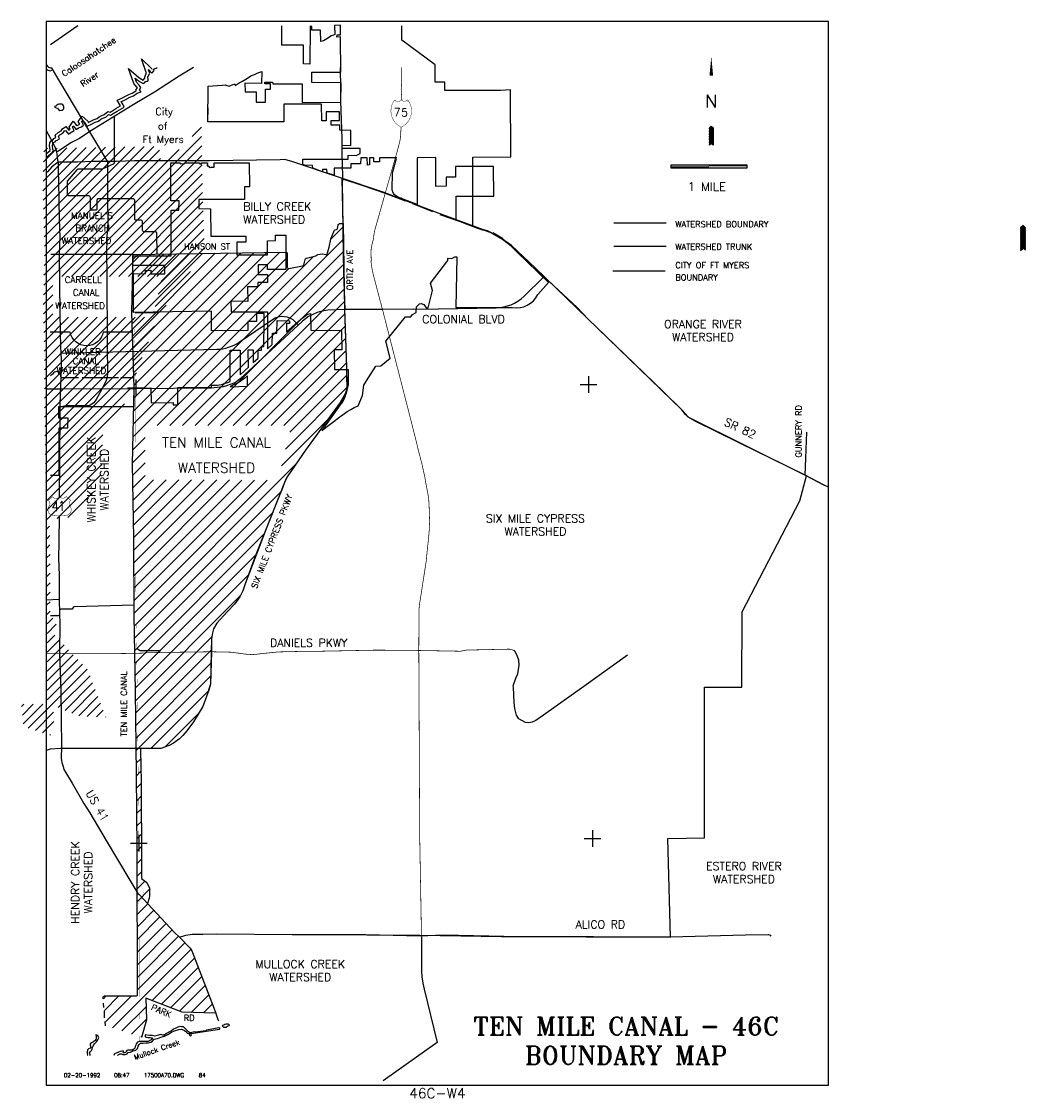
# Model space of a CAD drawing. Extents: x 212284 to 282347, y 774081 to 849200.
import ezdxf
from ezdxf.enums import TextEntityAlignment as Align

# ---------------------------------------------------------------- set-up
doc = ezdxf.new("R2010")
doc.units = 0
doc.header["$LTSCALE"] = 1200
doc.linetypes.add('DASHED', pattern=[0])
doc.linetypes.add('STREAM', pattern=[0])
doc.layers.get('0').update_dxf_attribs({"linetype": 'CONTINUOUS'})
for name, color, linetype in [('BORDER', 1, 'CONTINUOUS'), ('CITY', 14, 'DASHED'), ('MAJROADS', 9, 'CONTINUOUS'), ('TEXT', 7, 'CONTINUOUS'), ('TRUNKS', 5, 'STREAM'), ('TSHIPS', 7, 'CONTINUOUS'), ('WATER', 4, 'CONTINUOUS'), ('WSFILL', 13, 'CONTINUOUS'), ('WSHEDS', 3, 'CONTINUOUS')]:
    doc.layers.add(name, color=color, linetype=linetype)
doc.styles.get("Standard").update_dxf_attribs({"font": 'ROMANT'})

# ---------------------------------------------------------------- blocks, each defined once
blk = doc.blocks.new('*X')
at = {"color": 0}
for p, q in [((233868, 834025), (234729, 834885)), ((282008, 834824), (282177, 834993)), ((282008, 834788), (282177, 834958)), ((282008, 834753), (282177, 834923)), ((282008, 834718), (282177, 834887)), ((282008, 834682), (282177, 834852)), ((282008, 834647), (282177, 834817)), ((282008, 834612), (282177, 834781)), ((282008, 834576), (282177, 834746)), ((282008, 834541), (282177, 834711)), ((282008, 834506), (282177, 834675)), ((282008, 834470), (282177, 834640)), ((282008, 834435), (282177, 834605)), ((282347, 834811), (282177, 834981)), ((282347, 834776), (282177, 834945)), ((282347, 834740), (282177, 834910)), ((282347, 834705), (282177, 834875)), ((282347, 834669), (282177, 834839)), ((282347, 834634), (282177, 834804)), ((282347, 834599), (282177, 834768)), ((282347, 834563), (282177, 834733)), ((282347, 834528), (282177, 834698)), ((282347, 834493), (282177, 834662)), ((282347, 834457), (282177, 834627)), ((282347, 834422), (282177, 834592)), ((221749, 821022), (234744, 834017)), ((282008, 834400), (282177, 834569)), ((282008, 834364), (282177, 834534)), ((282008, 834329), (282177, 834499)), ((282008, 834293), (282177, 834463)), ((282008, 834258), (282177, 834428)), ((282008, 834223), (282177, 834392)), ((282008, 834187), (282177, 834357)), ((282008, 834152), (282177, 834322)), ((282008, 834117), (282177, 834286)), ((282008, 834081), (282177, 834251)), ((282008, 834046), (282177, 834216)), ((282008, 834011), (282177, 834180)), ((282008, 833975), (282177, 834145)), ((282008, 833940), (282177, 834110)), ((282008, 833905), (282177, 834074)), ((282008, 833869), (282177, 834039)), ((282008, 833834), (282177, 834004)), ((282008, 833798), (282177, 833968)), ((282008, 833763), (282177, 833933)), ((282008, 833728), (282177, 833897)), ((282008, 833692), (282177, 833862)), ((282008, 833657), (282177, 833827)), ((282347, 834387), (282177, 834556)), ((282347, 834351), (282177, 834521)), ((282347, 834316), (282177, 834486)), ((282347, 834281), (282177, 834450)), ((282347, 834245), (282177, 834415)), ((282347, 834210), (282177, 834380)), ((282347, 834174), (282177, 834344)), ((282347, 834139), (282177, 834309)), ((282347, 834104), (282177, 834273)), ((282347, 834068), (282177, 834238)), ((282347, 834033), (282177, 834203)), ((282347, 833998), (282177, 834167)), ((282347, 833962), (282177, 834132)), ((282347, 833927), (282177, 834097)), ((282347, 833892), (282177, 834061)), ((282347, 833856), (282177, 834026)), ((282347, 833821), (282177, 833991)), ((282347, 833786), (282177, 833955)), ((282347, 833750), (282177, 833920)), ((282347, 833715), (282177, 833885)), ((282347, 833680), (282177, 833849)), ((220109, 824686), (228501, 833078)), ((220124, 822932), (230299, 833107)), ((220135, 823827), (229400, 833093)), ((222633, 821022), (234759, 833148)), ((282008, 833622), (282177, 833791)), ((282008, 833586), (282177, 833756)), ((282008, 833551), (282177, 833721)), ((282008, 833516), (282177, 833685)), ((282008, 833480), (282177, 833650)), ((282008, 833445), (282177, 833615)), ((282008, 833410), (282177, 833579)), ((282008, 833374), (282177, 833544)), ((282008, 833339), (282177, 833509)), ((282008, 833303), (282177, 833473)), ((282008, 833268), (282177, 833438)), ((282008, 833233), (282177, 833402)), ((282347, 833644), (282177, 833814)), ((282347, 833609), (282177, 833779)), ((282347, 833573), (282177, 833743)), ((282347, 833538), (282177, 833708)), ((282347, 833503), (282177, 833672)), ((282347, 833467), (282177, 833637)), ((282347, 833432), (282177, 833602)), ((282347, 833397), (282177, 833566)), ((282347, 833361), (282177, 833531)), ((282347, 833326), (282177, 833496)), ((282347, 833291), (282177, 833460)), ((282347, 833255), (282177, 833425)), ((219986, 828982), (224008, 833004)), ((220004, 829884), (223110, 832989)), ((220007, 828119), (224907, 833019)), ((220022, 830786), (222211, 832974)), ((220033, 827261), (225806, 833033)), ((220040, 831688), (221312, 832960)), ((220058, 826402), (226704, 833048)), ((220058, 832590), (220414, 832945)), ((220062, 820219), (232656, 832813)), ((220084, 825544), (227603, 833063)), ((220103, 822028), (230826, 832751)), ((220083, 821123), (230929, 831970)), ((223517, 821022), (234773, 832279)), ((224400, 821022), (234788, 831410)), ((225284, 821022), (234803, 830541)), ((226168, 821022), (234818, 829672)), ((227052, 821022), (234838, 828808)), ((227936, 821022), (234869, 827955)), ((228820, 821022), (234900, 827102)), ((229704, 821022), (234930, 826248)), ((230588, 821022), (234961, 825395)), ((231000, 820550), (234982, 824532)), ((230716, 819382), (234973, 823639)), ((230432, 818214), (233701, 821483)), ((220041, 819314), (220915, 820188)), ((220021, 818410), (220915, 819304)), ((220036, 817541), (220915, 818420)), ((220160, 807058), (231445, 818343)), ((220053, 816675), (220915, 817536)), ((220071, 815809), (221484, 817222)), ((220089, 814942), (222368, 817222)), ((220106, 814076), (223252, 817221)), ((220124, 813210), (224135, 817221)), ((220128, 812330), (225019, 817221)), ((220132, 811450), (225903, 817221)), ((220135, 810569), (226787, 817221)), ((220139, 809689), (227670, 817220)), ((220142, 808809), (228554, 817220)), ((220146, 807928), (229438, 817220)), ((220176, 806190), (230378, 816393)), ((220192, 805322), (229802, 814933)), ((220207, 804454), (229232, 813479)), ((220223, 803586), (228680, 812043)), ((220239, 802718), (228128, 810607)), ((220250, 801845), (227560, 809156)), ((220259, 800971), (225572, 806284)), ((220268, 800096), (225530, 805357)), ((220277, 799221), (225505, 804449)), ((220286, 798346), (225480, 803540)), ((221315, 798491), (225318, 802494)), ((222311, 798603), (224618, 800910)), ((220295, 797471), (220599, 797775)), ((220304, 796596), (220615, 796907)), ((220313, 795721), (220641, 796049)), ((220322, 794847), (220644, 795169)), ((220332, 793972), (220648, 794288)), ((220341, 793097), (220651, 793408)), ((220350, 792223), (220655, 792528)), ((220358, 791347), (220659, 791647)), ((220361, 790465), (220662, 790767)), ((220363, 789584), (220665, 789886)), ((220365, 788702), (220899, 789236)), ((220367, 787820), (221218, 788671)), ((220369, 786938), (221094, 787663)), ((220371, 786056), (221520, 787206)), ((220373, 785175), (221946, 786748)), ((220375, 784293), (222373, 786290)), ((220377, 783411), (222799, 785833)), ((220379, 782529), (223247, 785396)), ((218625, 779007), (224099, 784481)), ((220381, 781647), (223680, 784946)), ((221412, 780911), (224365, 783864)), ((222046, 780661), (224612, 783227)), ((222680, 780410), (224859, 782590)), ((223314, 780160), (225106, 781953)), ((224115, 780078), (225353, 781316)), ((217993, 781026), (218195, 781229)), ((218073, 780223), (219079, 781229)), ((218153, 779419), (219963, 781229)), ((224981, 780060), (225600, 780679)), ((219289, 778788), (220978, 780477)), ((225846, 780041), (225847, 780042)), ((219954, 778568), (221003, 779617)), ((220618, 778349), (220686, 778416))]:
    blk.add_line(p, q, dxfattribs=at)
blk = doc.blocks.new('LOGON')
at = {"color": 0}
blk.add_attdef('DATE', text='', height=1, dxfattribs=at).set_placement((-1.87, 1.76), align=Align.RIGHT)
for tag, p in [('TIME', (1.56, 1.76)), ('DRAWING', (8.97, 1.76)), ('OPERATOR', (22.66, 1.76))]:
    blk.add_attdef(tag, p, '', height=1, dxfattribs=at)

msp = doc.modelspace()

# ---------------------------------------------------------------- linework, layer by layer
at = {"color": 0}
msp.add_line((239266, 843650), (239255, 843667), dxfattribs=at)
for points, const_width in [([(238785, 843753, -0.544205), (238330, 843734, 0.483027), (238785, 841832, 0.483027), (239227, 843753, -0.516277), (238785, 843753)], 28.1), ([(215008, 814727, 0.058462), (215448, 814752, 0.493077), (215688, 815370, -0.476618), (215723, 815790), (215409, 816074, -0.516277), (214937, 816074, -0.544205), (214452, 816054), (214151, 815790, -0.476618), (214186, 815370, 0.493077), (214426, 814752, 0.058462), (214866, 814727, -0.203779), (214937, 814684, -0.203779), (215008, 814727)], 30)]:
    msp.add_lwpolyline(points, format="xyb", dxfattribs=dict(at, const_width=const_width))
at = {"layer": 'BORDER', "color": 0}
msp.add_lwpolyline([(214000, 775000), (268600, 775000), (268600, 849200), (214000, 849200)], close=True, dxfattribs=at)
at = {"layer": 'CITY', "color": 0}
for points in [[(216203, 848900), (214300, 847569)], [(238478, 839692), (237269, 839683), (237260, 839421), (236872, 839421), (236872, 839692), (236574, 839683), (236574, 839196), (236418, 839185), (236411, 839683), (235952, 839696), (235932, 839280), (235274, 839286), (235270, 838972), (234110, 838961), (234110, 838492), (233608, 838615), (233595, 838876), (233288, 838876), (233286, 838728), (232605, 838967), (232592, 839148), (232031, 839179), (231924, 839229), (231927, 839593), (235074, 839590), (235089, 839869), (235644, 839854), (235915, 840006), (235922, 840340), (234665, 840336), (234672, 840569), (235274, 840558), (235275, 841604), (234498, 841614), (234505, 841967), (233894, 841966), (233894, 842291), (234480, 842291), (234485, 842894), (233536, 842899), (233542, 842273), (233234, 842264), (233226, 843437), (230582, 843446), (230589, 842200), (225294, 842201), (225303, 844691), (226280, 844753), (226503, 844782), (226556, 844764), (226616, 844729), (226698, 844704), (226778, 844703), (226865, 844736), (226981, 844788), (227118, 844823), (227178, 844836), (227183, 844729), (227475, 844918), (227654, 845022), (227947, 845184), (228122, 845288), (228222, 845372), (228338, 845433), (228538, 845497), (228739, 845588), (228923, 845659), (229048, 845711), (229039, 844888), (227875, 844890), (227883, 844304), (228650, 844305), (228660, 843581), (229299, 843587), (229301, 844475), (229652, 844473), (229653, 844845), (229263, 844847), (229271, 844977), (229805, 844970), (229825, 844853), (231872, 844863), (231875, 843560), (234578, 843587), (234589, 844935), (232553, 844945), (232550, 845674), (234562, 845657), (234538, 848130), (234300, 848111), (234319, 848266), (234543, 848283), (234543, 848941), (234137, 848932), (234146, 848296), (234045, 848250), (233899, 848209), (233709, 848063), (233347, 847851), (233172, 847818), (233154, 848589), (232552, 848602), (232540, 848860), (232424, 848875), (232414, 846234), (231956, 846239), (231963, 847552), (230447, 847561), (230442, 848900)], [(238478, 839692), (237269, 839683), (237260, 839421), (236872, 839421), (236872, 839692), (236574, 839683), (236574, 839196), (236418, 839185), (236411, 839683), (235952, 839696), (235932, 839280), (235274, 839286), (235270, 838972), (234110, 838961), (234110, 838492), (233608, 838615), (233595, 838876), (233288, 838876), (233286, 838728), (232605, 838967), (232592, 839148), (232031, 839179), (231924, 839229), (231927, 839593), (235074, 839590), (235089, 839869), (235644, 839854), (235915, 840006), (235922, 840340), (234665, 840336), (234672, 840569), (235274, 840558), (235275, 841604), (234498, 841614), (234505, 841967), (233894, 841966), (233894, 842291), (234480, 842291), (234485, 842894), (233536, 842899), (233542, 842273), (233234, 842264), (233226, 843437), (230582, 843446), (230589, 842200), (225294, 842201), (225298, 843171)], [(253556, 831813), (257212, 831813)]]:
    msp.add_lwpolyline(points, dxfattribs=at)
msp.add_lwpolyline([(214300, 817560), (214917, 817566), (214908, 820851), (215522, 820860), (215532, 821530), (214899, 821541), (214899, 822339), (220143, 822343), (220142, 823630), (221315, 823639), (221320, 822611), (222876, 822619), (222876, 822466), (223202, 822473), (223192, 823684), (225534, 823682), (225543, 823844), (225930, 823844), (226110, 823862), (226320, 823908), (226492, 823967), (226681, 824026), (226833, 824102), (226837, 826274), (227545, 826287), (227532, 824568), (228125, 825094), (228110, 826298), (228448, 826301), (228443, 825408), (228789, 825712), (228795, 826282), (229021, 826283), (229028, 826518), (229201, 826526), (229217, 828289), (229215, 828844), (228681, 828842), (228678, 828268), (228088, 828270), (228085, 827652), (225547, 827636), (225546, 828994), (220092, 828895), (220088, 831607), (220925, 831621), (220930, 831844), (221299, 831847), (221297, 831607), (222289, 831607), (222291, 832176), (220051, 832184), (220051, 832861), (222720, 832862), (222718, 836039), (223273, 836046), (223276, 836695), (222710, 836701), (222705, 839341), (223354, 839340), (223363, 839286), (223681, 839290), (223661, 839349), (224690, 839340), (224735, 839277), (224834, 839286), (224834, 839349), (225267, 839340), (225258, 839232), (225245, 839216), (225249, 839130), (225299, 839128), (225339, 839108), (225426, 839005), (225456, 839027), (225509, 839043), (225721, 839050), (225718, 839340), (228182, 839340), (228187, 837663), (227848, 837662), (227842, 836785), (224663, 836786), (224667, 836153), (225475, 836146), (225484, 834224), (227930, 834222), (227938, 833800), (227316, 833813), (227306, 832924), (229443, 832924), (229445, 833908), (230016, 833917), (230014, 834305), (230720, 834303), (230726, 831905), (229460, 831914), (229452, 832227), (228795, 832220), (228800, 831555), (229454, 831557), (229455, 830992), (228777, 830993), (228768, 830686), (228064, 830686), (228070, 829677), (226900, 829685), (226903, 828961), (229445, 828954), (229456, 826367), (229784, 826661), (229788, 827456), (230112, 827458), (230123, 828335), (230988, 828331), (230988, 828142), (230781, 828135), (230772, 827548), (231543, 828231), (231780, 828438), (231962, 828588), (232132, 828692), (232288, 828782), (232450, 828846), (232465, 827670), (234624, 827655), (234631, 826311), (234110, 826310), (234117, 824933), (235076, 824929), (235076, 823883), (234950, 823269), (234877, 823097), (234805, 822890), (234697, 822700), (234560, 822533), (234414, 822307), (233242, 820683), (234600, 821708), (234817, 821862), (235014, 821992), (235259, 822137), (235507, 822271), (235626, 822322), (235778, 822398), (236070, 823104), (236176, 823842), (236475, 824317), (237020, 825162), (237351, 825188), (238011, 825728), (237717, 826909), (239075, 828602), (239450, 828603), (239558, 828770), (239827, 828904), (239849, 829305), (240056, 829518), (240167, 829532), (240367, 829460), (240525, 829240), (240651, 829228), (240960, 830433), (240817, 830948), (242024, 832523), (242031, 832699), (242317, 832673), (242532, 832789), (242663, 832784), (242601, 829246), (246536, 829249, 0.335918), (248311, 830170), (249049, 830989), (246860, 833138), (246460, 833531), (245855, 834001), (245137, 834404), (244841, 834545), (244485, 834639), (244129, 834773), (242615, 835352), (242622, 837018), (245246, 837012), (245230, 839098), (242575, 839087), (242580, 838347), (241925, 838338), (241923, 837710), (241203, 837698), (241205, 839709), (239897, 839690), (239904, 836444), (238857, 836822), (238776, 836868), (238595, 836931), (238406, 837048), (238297, 837129), (238252, 837211), (238189, 837310), (238162, 837373), (238153, 837481), (238170, 838637), (238463, 839635)], format="xyb", dxfattribs=at)
msp.add_lwpolyline([(226846, 823711), (228046, 823756), (228046, 824478), (227848, 824307), (227713, 824207), (227532, 824090), (227406, 824000), (227270, 823946), (227072, 823864)], close=True, dxfattribs=at)
at = {"layer": 'MAJROADS', "color": 0}
for points in [[(214357, 846000), (216550, 842317), (218293, 839424), (218294, 836841), (218298, 835165), (218240, 834210), (218214, 832954), (218238, 831638), (218258, 826543), (218278, 824666), (218250, 824407), (218182, 824172), (218122, 823989), (217943, 823655), (217739, 823304), (217501, 822845), (217324, 822604), (217012, 822388), (215370, 822392), (214963, 822310)], [(224276, 846000), (223287, 845391), (221561, 844264), (220072, 843395), (217041, 841524), (216326, 841043), (215770, 840754), (215451, 840564), (214869, 840166), (214735, 840100)], [(234524, 846000), (234524, 845543), (234553, 844948), (234543, 843675), (234600, 842325), (234641, 841051), (234632, 840959), (234631, 839710), (234654, 839392), (234679, 838235), (234668, 837867), (234684, 836593), (234710, 834447), (234765, 831690), (234837, 829119)], [(214000, 841597), (214455, 840789), (214637, 840394), (214686, 840276), (214735, 840100), (214790, 839563), (214839, 839395), (214842, 838742), (214854, 838038), (214877, 836739), (214918, 835415), (214959, 834141), (214930, 833722), (214907, 832876), (214962, 828896), (214993, 826398), (215026, 826214), (215045, 825485), (215030, 824588), (215015, 823642), (214987, 823307), (214963, 822310), (214942, 818388), (214915, 816042)], [(214839, 839395), (214407, 839072), (214086, 838714), (214001, 838648), (214000, 838646)], [(245084, 834470), (244800, 834598), (244524, 834667), (241248, 835881), (237513, 837291), (231228, 839408), (230651, 839571), (230341, 839565), (225405, 839493), (222791, 839495), (220177, 839481), (218911, 839441), (218911, 839441), (217219, 839445), (216196, 839402), (215258, 839401), (214839, 839395)], [(248132, 832009), (246476, 833588), (246093, 833868), (245843, 834062), (245843, 834062), (245167, 834453)], [(248748, 831384), (248107, 832043)], [(253035, 827276), (251851, 828412), (251053, 829247), (248773, 831376)], [(239660, 829126), (237457, 829120), (234803, 829119), (233653, 829063), (233231, 829009), (232918, 828901), (232310, 828621), (231897, 828296), (227549, 824271), (227303, 824083), (227108, 823981), (226597, 823779), (226362, 823725), (225508, 823624), (220257, 823576), (214987, 823563), (214000, 823554)], [(234835, 829151), (234972, 825094), (234972, 824947)], [(268600, 816723), (268297, 816869), (266978, 817549), (262361, 819804), (259297, 821327), (258814, 821615), (258631, 821801), (258373, 822113), (257075, 823363), (256418, 824029), (253035, 827276)], [(234972, 824947), (234974, 824297), (234995, 823791), (234956, 823524), (234891, 823277), (234685, 822845), (234531, 822625), (232111, 819298), (230866, 817514), (230758, 817325), (230639, 817054), (230440, 816535), (230315, 816208), (229363, 813820), (228621, 811957), (227887, 809980), (227718, 809482), (227616, 809251), (227520, 809072), (227179, 808584), (226632, 808024), (225916, 807240), (225690, 806836), (225608, 806555), (225553, 806138), (225532, 805233), (225465, 802969), (225363, 802555), (225203, 802121), (224930, 801430), (224287, 800359), (223815, 799730), (223538, 799399), (223312, 799170), (222897, 798862), (222576, 798696), (222012, 798498), (220401, 798482), (215005, 798491), (214271, 798441), (214000, 798357)], [(266978, 817549), (267008, 818736), (267080, 820563)], [(214907, 814713), (214893, 812934), (214893, 812859), (214868, 811795), (214909, 810563), (214922, 808929), (214931, 807856), (214960, 807253), (214945, 805175), (215017, 802543), (215053, 800565), (215064, 798655), (215057, 797784), (215082, 797683), (215097, 797524), (215146, 797372), (215187, 797238), (215236, 797028), (215343, 796835), (215807, 796077), (216643, 794663), (217040, 793998), (218199, 792071), (219837, 789310), (220400, 788385), (220500, 788300), (222969, 785651), (223310, 785338), (224042, 784562), (224175, 784377), (224215, 784251), (225769, 780209), (225991, 779587), (226022, 779500)], [(214000, 808866), (214921, 808898)], [(246609, 802771), (246605, 802860), (246788, 803391), (246911, 803690), (247007, 804313), (246983, 804649), (246908, 804903), (246739, 805247), (246632, 805342)], [(254581, 804997), (251537, 802815), (248702, 800808)], [(248702, 800808), (248175, 800435), (247928, 800318), (247682, 800271), (247444, 800309), (246991, 800557), (246824, 800807), (246713, 801282), (246661, 801706), (246609, 802771)], [(223310, 785338), (223747, 785469), (224200, 785533), (224938, 785536), (225885, 785562), (231172, 785514), (234004, 785518), (236308, 785525), (240094, 785431), (241704, 785493), (247007, 785386), (252211, 785381), (257556, 785366), (262811, 785502), (264412, 785507), (264537, 785472), (264579, 785413), (264584, 785402)]]:
    msp.add_lwpolyline(points, dxfattribs=at)
at = {"layer": 'MAJROADS', "color": 0, "const_width": 50}
for points in [[(238817, 846000), (238816, 844955), (238779, 844466), (238782, 844399), (238827, 843706)], [(238773, 841838), (238723, 841053), (238667, 840770), (238497, 840128), (237633, 837105), (236917, 834578), (236872, 834299), (236839, 833989), (236769, 833780), (236687, 833337), (236672, 833109), (236689, 832604), (236679, 832404), (236746, 831933), (236850, 831473), (237479, 829096), (239478, 821311), (239845, 819845), (240004, 819185), (240112, 818783), (240227, 818342), (240432, 817410), (240505, 816976), (240653, 816209), (240702, 815893), (240717, 815577), (240732, 815297), (240764, 814313), (240736, 813720), (240695, 813201), (240602, 812354), (240530, 811589), (240062, 808568), (240024, 808219), (240021, 807737)], [(240021, 807737), (240008, 805417), (240073, 792256), (240077, 792050), (240195, 785452), (240202, 783450), (240208, 783043), (240209, 782743), (240239, 782413), (240311, 781982), (240481, 781285), (240919, 779500)], [(246632, 805342), (246339, 805423), (243341, 805357), (242908, 805276), (240009, 805329), (237589, 805350), (236951, 805352), (232941, 805273), (231572, 805261), (230197, 805229), (229811, 805189), (228932, 805096), (228592, 805056), (228320, 805043), (227887, 805077), (227238, 805166), (226967, 805208), (225526, 805241), (221175, 805179), (220681, 805144), (220295, 805132), (220103, 805112), (219301, 805119), (218736, 805134), (214975, 805123), (214000, 805121)]]:
    msp.add_lwpolyline(points, dxfattribs=at)
at = {"layer": 'MAJROADS', "color": 0}
for points in [[(239660, 829126), (241353, 829168, -0.002282), (241379, 829168), (245399, 829231, 0.191249), (247351, 830042), (248740, 831392)], [(215029, 826073), (225918, 826338, 0.144825), (227481, 826842), (229798, 828426, -0.367714), (231381, 828259), (231604, 828024)]]:
    msp.add_lwpolyline(points, format="xyb", dxfattribs=at)
at = {"layer": 'TEXT', "color": 0}
msp.add_lwpolyline([(260422, 846777, 0, 252, 0), (260422, 845427, 252, 252, 0)], format="xyseb", dxfattribs=at)
for points, const_width in [([(260422, 845427), (260422, 844305)], 6), ([(260422, 841904), (260422, 842936)], 6), ([(257614, 839041), (260254, 839041)], 100), ([(260249, 839149), (262889, 839149)], 100)]:
    msp.add_lwpolyline(points, dxfattribs=dict(at, const_width=const_width))
for points in [[(260422, 841904), (260295, 841777), (260295, 840577), (260422, 840704)], [(260422, 841904), (260550, 841777), (260550, 840577), (260422, 840704)], [(260422, 841904), (260422, 840704)]]:
    msp.add_lwpolyline(points, dxfattribs=at)
msp.add_lwpolyline([(257614, 839041), (257614, 839201), (262894, 839201), (262894, 838981), (257614, 838981)], close=True, dxfattribs=at)
at = {"layer": 'TRUNKS', "color": 0}
msp.add_line((220211, 828880), (221800, 828904), dxfattribs=at)
for points in [[(253617, 833520), (257273, 833520)], [(220312, 805502), (220567, 805332), (222016, 805331)]]:
    msp.add_lwpolyline(points, dxfattribs=at)
at = {"layer": 'TRUNKS', "color": 0, "linetype": 'STREAM', "const_width": 5}
msp.add_lwpolyline([(220129, 832770), (220108, 828898), (220264, 823644), (220249, 813146), (220270, 807792), (220367, 802496), (220422, 797167), (220477, 791896), (220484, 789283), (220622, 788954), (220780, 788573), (220767, 788350), (220701, 788101), (220609, 787943), (220466, 787717), (220488, 787495), (220490, 786517), (220495, 781272), (220543, 778052)], dxfattribs=at)
at = {"layer": 'TSHIPS', "color": 0}
for p, q in [((220264, 824224), (220264, 823064)), ((251844, 824463), (251844, 823303)), ((219684, 823644), (220844, 823644)), ((251264, 823883), (252424, 823883)), ((252133, 792791), (252133, 791631)), ((219897, 791896), (221057, 791896)), ((220477, 792476), (220477, 791316)), ((251553, 792211), (252713, 792211))]:
    msp.add_line(p, q, dxfattribs=at)
at = {"layer": 'WATER', "color": 0}
for points in [[(214000, 839975), (214293, 840209), (214277, 840267), (214240, 840531), (214267, 840761), (214381, 840911), (214501, 840967), (214546, 841033), (214671, 841107), (214686, 841115), (214626, 841264), (214848, 841464), (215039, 841570), (215142, 841711), (215382, 841881), (215595, 841614), (215689, 841669), (215611, 841840), (215878, 842254), (216139, 841936), (216173, 841957), (216355, 842032), (216246, 842217), (216521, 842590), (216901, 842259), (216943, 842164), (217036, 842199), (217356, 842378), (217555, 842431), (217710, 842560), (217884, 842641), (218057, 842705), (218301, 842926), (218462, 842885), (218582, 842952), (218866, 843125), (219190, 843310), (218961, 843713), (219342, 843867), (219536, 843986), (219761, 844102), (219995, 844197), (220266, 844373), (220302, 844386), (220270, 844422), (220371, 844589), (220335, 844630), (220126, 844870), (219760, 845924), (220472, 845285), (220654, 845177), (220764, 845115), (220899, 845258), (220881, 845324), (220962, 845525), (221011, 845609), (220991, 845656), (220664, 846588), (221378, 845890), (221399, 845912)], [(214000, 846209), (214072, 846105), (214163, 846012), (214280, 845978), (214342, 846000)], [(214000, 839719), (214422, 840056), (214506, 840181), (214474, 840307), (214441, 840533), (214459, 840684), (214510, 840751), (214636, 840808), (214686, 840884), (214770, 840933), (214938, 841024), (214864, 841209), (214965, 841301), (215175, 841417), (215284, 841567), (215343, 841608), (215551, 841348), (215677, 841431), (215946, 841588), (215839, 841823), (215898, 841915), (216097, 841671), (216265, 841779), (216467, 841862), (216618, 841978), (216485, 842205), (216553, 842297), (216736, 842137), (216827, 841935), (216903, 841935), (217121, 842017), (217432, 842191), (217650, 842249), (217818, 842390), (217961, 842456), (218162, 842531), (218355, 842705), (218489, 842671), (218682, 842779), (218968, 842953), (219447, 843227), (219372, 843395), (219248, 843613), (219433, 843687), (219634, 843812), (219844, 843920), (220088, 844019), (220357, 844193), (220642, 844300), (220517, 844443), (220619, 844610), (220485, 844762), (220302, 844972), (220203, 845257), (220353, 845123), (220554, 845004), (220762, 844886), (220855, 844919), (220964, 845035), (221023, 845018), (221132, 845060), (221132, 845160), (221091, 845311), (221142, 845436), (221235, 845595), (221177, 845729), (221136, 845847), (221386, 845602), (221546, 845777), (221488, 845878), (221689, 845936), (221759, 846000)], [(214000, 845893), (214057, 845835), (214286, 845768), (214409, 845812)], [(218971, 777067), (219032, 777127), (219167, 777202), (219259, 777201), (219359, 777150), (219518, 777149), (219661, 777190), (219729, 777290), (219888, 777306), (220073, 777396), (220257, 777454), (220367, 777570), (220427, 777729), (220486, 777838), (220587, 777929), (220763, 777936), (220964, 777952), (221140, 777950), (221300, 778000), (221434, 778074), (221552, 778216), (221779, 778264), (221997, 778355), (222257, 778420), (222484, 778536), (222754, 778702), (222955, 778801), (223257, 778891), (223450, 778923), (223609, 778847), (223660, 778811), (223814, 778706), (223854, 778653), (223921, 778616), (223956, 778623), (223980, 778649), (224002, 778651), (224028, 778640), (224026, 778596), (224028, 778566), (224008, 778537), (223995, 778507), (224015, 778485), (224049, 778461), (224084, 778452), (224119, 778471), (224150, 778528), (224122, 778587), (224111, 778607), (224122, 778615), (226099, 778921), (226118, 778949), (226127, 778991), (226095, 779015), (226044, 779008), (225195, 778852), (225146, 778800), (224434, 778697), (224387, 778721), (224054, 778666), (224015, 778675), (223936, 778729), (223832, 778813), (223718, 778942), (223585, 779077), (223445, 779075), (223303, 779101), (223143, 779027), (223017, 778969), (222891, 778903), (222740, 778803), (222555, 778704), (222395, 778613), (222244, 778505), (222152, 778506), (221998, 778543), (221755, 778469), (221587, 778429), (221412, 778463), (221219, 778481), (220909, 778508), (220917, 778391), (221101, 778340), (221260, 778330), (221427, 778312), (221326, 778171), (221116, 778055), (220789, 778057), (220488, 778051), (220371, 778018), (220295, 777901), (220252, 777809), (220226, 777709), (220201, 777600), (220133, 777525), (219999, 777459), (219856, 777460), (219773, 777461), (219714, 777461), (219630, 777437), (219588, 777353), (219554, 777295), (219470, 777262), (219395, 777254), (219361, 777321), (219404, 777346), (219379, 777405), (219287, 777389), (219161, 777348), (219052, 777306), (218892, 777232), (218783, 777183), (218724, 777067)], [(217078, 777067), (217066, 777127), (217033, 777253), (217093, 777361), (217169, 777428), (217219, 777528), (217245, 777645), (217296, 777787), (217406, 777912), (217524, 778037), (217617, 778161), (217668, 778312), (217611, 778480), (217460, 778514), (217485, 778405), (217492, 778296), (217467, 778188), (217416, 778113), (217307, 778038), (217172, 777972), (217071, 777889), (217079, 777805), (217111, 777662), (217069, 777587), (216960, 777546), (216893, 777480), (216866, 777321), (216857, 777204), (216898, 777095), (216922, 777067)]]:
    msp.add_lwpolyline(points, dxfattribs=at)
for points in [[(215091, 843439), (214982, 843431), (214882, 843432), (214815, 843416), (214739, 843358), (214680, 843308), (214588, 843275), (214604, 843216), (214704, 843190), (214796, 843156), (214863, 843072), (214946, 843004), (215063, 843012), (215147, 843028), (215206, 843095), (215240, 843136), (215241, 843245), (215208, 843329), (215158, 843388)], [(226300, 779115), (226291, 779156), (226344, 779187), (226392, 779228), (226468, 779274), (226575, 779292), (226673, 779281), (226726, 779261), (226770, 779218), (226776, 779179), (226741, 779137), (226676, 779113), (226621, 779076), (226562, 779034), (226409, 779034), (226357, 779073), (226307, 779115)]]:
    msp.add_lwpolyline(points, close=True, dxfattribs=at)
at = {"layer": 'WSHEDS', "color": 0}
for points in [[(243771, 834949), (243771, 839747), (246425, 839765), (246406, 844433), (245702, 844397), (241830, 844383), (241830, 844969), (241160, 844969), (241160, 846169), (238819, 847897), (238820, 848332, -0.007155), (238820, 848451), (238820, 848900, -0.033244)], [(218748, 842578), (218739, 839336, -0.293779), (218680, 839245), (217922, 838902, -0.106646), (217881, 838893), (216216, 838893, 0.221646), (216140, 838858), (215491, 838085, 0.176375), (215468, 838021), (215468, 837157, 0.414214), (215568, 837057), (216968, 837057, -0.414214), (217068, 836957), (217068, 836157, 0.414214), (217168, 836057), (217468, 836057, 0.414214), (217568, 836157), (217568, 836757, -0.414214), (217668, 836857), (220060, 836857, -0.414214), (220160, 836757), (220160, 835457, 0.414214), (220260, 835357), (220610, 835357, -0.414214), (220710, 835257), (220710, 834657, 0.414214), (220810, 834557), (221612, 834557, -0.409407), (221712, 834459), (221736, 832967)], [(217982, 781029), (217982, 781129, -0.414214), (218082, 781229), (220282, 781229, 0.414907), (220382, 781329), (220358, 791427, 0.002027), (220358, 791428), (220303, 796696, -0.000044), (220303, 796696), (220283, 798676), (220243, 802498, 0.002002), (220243, 802499), (220146, 807793, -0.003585), (220146, 807794), (220125, 813147, 0.004082), (220125, 813149), (220019, 818355, -0.010788), (220019, 818359), (220140, 823642, 0.013127), (220140, 823647), (219984, 828896, -0.012432), (219984, 828901), (220065, 832939), (230723, 833114, -0.417318), (230825, 833015), (230830, 832069, 0.467246), (230948, 831972), (231902, 832149, 0.289854), (231980, 832221), (232084, 832613, -0.273958), (232157, 832685), (232161, 832686, 0.002476), (232162, 832686), (232815, 832854, 0.091841), (232848, 832869), (232924, 832924, -0.116204), (232967, 832941), (233282, 832991, -0.097024), (233321, 832989), (233491, 832949, -0.029897), (233503, 832946), (233593, 832913), (233668, 833125, 0.018411), (233670, 833132), (233757, 833451, 0.019069), (233759, 833459), (233868, 834026, -0.046789), (233873, 834044), (234096, 834607, -0.250061), (234168, 834668), (234267, 834689, 0.318246), (234345, 834774), (234372, 834989, -0.130421), (234392, 835037), (234418, 835073, -0.236544), (234499, 835113), (234725, 835113), (234829, 829064), (234972, 825094), (234995, 823791), (234956, 823524), (234891, 823277), (234531, 822625), (232111, 819298), (230866, 817514), (230639, 817054), (229363, 813820), (227887, 809980), (227718, 809482), (227520, 809072), (227179, 808584), (226632, 808024), (225916, 807240), (225690, 806836), (225608, 806555), (225553, 806138), (225526, 805241), (225465, 802969), (225465, 802969), (225203, 802121), (224930, 801430), (224287, 800359), (223815, 799730), (223538, 799399), (223312, 799170), (222897, 798862), (222576, 798696), (222012, 798498), (220592, 798484), (220605, 797169), (220640, 796274), (220664, 790318), (220666, 789418), (221020, 789141), (221218, 788746), (221218, 788192), (221201, 788054), (221086, 787671), (222969, 785651), (223310, 785338), (224042, 784562), (224175, 784377), (224215, 784251), (225847, 780041), (223488, 780092), (220961, 781088), (221004, 779575), (220663, 778334)], [(243296, 835078), (243766, 834950, -0.02324), (243775, 834947), (244523, 834667, 0.005025), (244525, 834667), (245075, 834473, -0.044147), (245091, 834466), (245823, 834052, -0.032241), (245833, 834045), (246457, 833577, -0.026482), (246465, 833571), (248107, 832043, -0.00484), (248108, 832042), (258370, 822115, -0.019398), (258376, 822110), (258801, 821630, 0.096374), (258831, 821606), (266977, 817550, -0.003522), (266979, 817549), (268296, 816870, 0.005293), (268298, 816869), (268300, 816868, -0.285744)], [(220025, 827540), (217990, 827540, -0.832215), (215680, 827540), (214280, 827540)], [(216261, 824345), (215118, 824339, -0.402119), (215018, 824434), (215009, 824646, 0.315509), (214940, 824737), (214802, 824781, 0.12948), (214752, 824783), (214589, 824749, 0.179341), (214530, 824712), (214449, 824604, -0.075301), (214427, 824583), (214300, 824493, -0.062674)], [(220144, 808480), (215946, 808365, 0.406194), (215849, 808265), (215849, 808212), (215032, 808205, 0.424494), (214933, 808101), (214943, 807859, -0.419291), (214846, 807754), (214300, 807740, 0.099986)], [(240198, 785355), (240192, 783540), (240205, 782993), (240223, 782576), (240287, 782113), (240375, 781699), (241301, 777990), (237531, 775300, 0.236887)]]:
    msp.add_lwpolyline(points, format="xyb", dxfattribs=at)
for points in [[(234725, 835113), (234671, 838243)], [(234679, 838235), (236095, 837768), (237669, 837233), (239063, 836700)], [(239577, 836502), (240962, 835948)], [(241476, 835750), (242821, 835276)], [(253617, 835160), (257273, 835160)], [(220065, 832939), (214320, 832939)], [(219061, 824345), (216511, 824345)], [(220111, 824345), (219211, 824345)], [(223310, 785338), (223747, 785469), (224200, 785533), (224938, 785536), (225885, 785562), (231172, 785514), (232653, 785519), (240091, 785462), (245789, 785383), (257580, 785343), (257387, 792224), (259946, 792267), (259946, 802778), (262546, 802778), (262583, 808023), (266601, 815769), (267069, 817502)], [(217992, 780728), (218013, 780429)], [(218040, 780200), (218055, 779711)], [(218091, 779445), (218119, 779157)]]:
    msp.add_lwpolyline(points, dxfattribs=at)

# ---------------------------------------------------------------- block references
at = {"layer": 'TEXT', "color": 0, "xscale": 0.75, "yscale": 0.75, "zscale": 0.75}
msp.add_blockref('*X', (48789, 215658), dxfattribs=at)
msp.add_blockref('*X', (48789, 215658), dxfattribs=at)
at = {"layer": 'TEXT', "color": 0, "xscale": 280, "yscale": 280, "zscale": 280}
msp.add_blockref('LOGON', (218306, 775068), dxfattribs=at).add_auto_attribs({'DATE': '02-20-1992', 'TIME': '08:47', 'OPERATOR': '84', 'DRAWING': '17500A70.DWG'})
at = {"layer": 'WSFILL', "color": 0}
msp.add_blockref('*X', (0, 0), dxfattribs=at)

# ---------------------------------------------------------------- texts
at = {"layer": 'TEXT', "color": 0}
for s, height, p in [('N', 900, (260414, 843195)), ('City', 500, (222240, 842672)), ('of', 500, (222144, 841671)), ('Ft Myers', 500, (222171, 840738)), ('ORANGE RIVER', 560, (259838, 827814)), ('WATERSHED', 560, (259838, 826908)), ('TEN MILE CANAL', 700, (225891, 819483)), ('WATERSHED', 700, (225891, 817727)), ('4', 675, (214638, 815054)), ('1', 675, (215097, 815064)), ('SIX MILE CYPRESS', 560, (248149, 814260)), ('WATERSHED', 560, (248149, 813353)), ('ESTERO RIVER', 560, (262698, 790011)), ('WATERSHED', 560, (262698, 789104)), ('MULLOCK CREEK', 560, (231735, 783171)), ('WATERSHED', 560, (231735, 782265)), ('TEN MILE CANAL - 46C', 1260, (254482, 778500)), ('BOUNDARY MAP', 1260, (254482, 776460)), ('46C-W4', 700, (241310, 774093))]:
    msp.add_text(s, height=height, dxfattribs=at).set_placement(p, align=Align.CENTER)
for s, height, p in [('7', 562, (238263, 842589)), ('5', 562, (238774, 842581)), ('1 MILE', 600, (258776, 837384)), ('BILLY CREEK', 560, (227756, 836022)), ("MANUEL'S", 450, (215742, 835438)), ('WATERSHED', 560, (227756, 835115)), ('BRANCH', 450, (216037, 834565)), ('WATERSHED BOUNDARY', 420, (257912, 834853)), ('WATERSHED', 450, (215081, 833686)), ('HANSON ST', 420, (223624, 833298)), ('WATERSHED TRUNK', 420, (257912, 833283)), ('CITY OF FT MYERS', 420, (257912, 831993)), ('BOUNDARY', 420, (257912, 831140)), ('CARRELL', 450, (215297, 830965)), ('CANAL', 450, (215868, 830072)), ('WATERSHED', 450, (214636, 829150)), ('COLONIAL BLVD', 560, (240250, 828160)), ('WINKLER', 450, (215276, 825942)), ('CANAL', 450, (215847, 825302)), ('WATERSHED', 450, (214721, 824632)), ('DANIELS PKWY', 560, (229626, 805587)), ('ALICO RD', 560, (250950, 785939)), ('RD', 420, (223610, 779490))]:
    msp.add_text(s, height=height, dxfattribs=at).set_placement(p)
for s, height, rotation, p in [('ORTIZ AVE', 420, 90, (235410, 830450)), ('GUNNERY RD', 420, 90, (266720, 818790)), ('SR 82', 560, 335, (261263, 821067)), ('SIX MILE CYPRESS PKWY', 420, 68.89653, (228691, 809612)), ('TEN MILE CANAL', 420, 90, (219638, 799332)), ('US 41', 560, 300, (216743, 795386)), ('PARK', 420, 337, (221290, 780280))]:
    msp.add_text(s, height=height, rotation=rotation, dxfattribs=at).set_placement(p)
for s, p in [('WHISKEY CREEK', (217435, 817244)), ('WATERSHED', (218342, 817244)), ('HENDRY CREEK', (216316, 789140)), ('WATERSHED', (217222, 789140))]:
    msp.add_text(s, height=560, rotation=90, dxfattribs=at).set_placement(p, align=Align.CENTER)
at = {"layer": 'WATER', "color": 0}
for s, height, rotation, p in [('Caloosahatchee', 420, 34, (215259, 845336)), ('River', 420, 34, (216577, 844625)), ('Mullock Creek', 360, 19, (220199, 776772))]:
    msp.add_text(s, height=height, rotation=rotation, dxfattribs=at).set_placement(p)

doc.saveas('drawing.dxf')
